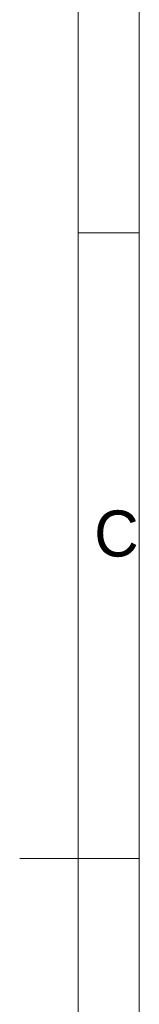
# Model space of a CAD drawing. Header units: millimetres. Extents: x 0 to 410, y 0 to 291.
# Tile 18 of 19: x 397 to 407, y 137 to 214. Entities that reach past the tile are written whole.
import ezdxf

# ---------------------------------------------------------------- set-up
doc = ezdxf.new("R2010")
doc.units = ezdxf.units.MM
doc.header["$MEASUREMENT"] = 0
doc.layers.add('Mittelinien', color=7, linetype='Continuous')
doc.layers.add('Sichtbare_Kanten', color=7, linetype='Continuous')
doc.styles.add('VX Simplex Roman', font='txt', dxfattribs={"height": 0.2})

msp = doc.modelspace()

# ---------------------------------------------------------------- linework, layer by layer
at = {"layer": 'Mittelinien', "color": 1, "linetype": 'Continuous', "lineweight": 5}
for p, q in [((401.982, 285.964), (401.982, 11.011)), ((406.781, 148.488), (397.407, 148.488))]:
    msp.add_line(p, q, dxfattribs=at)
at = {"layer": 'Sichtbare_Kanten', "color": 5, "linetype": 'Continuous', "lineweight": 5}
for p, q in [((406.781, 290.862), (406.781, 6.113)), ((406.781, 197.468), (401.982, 197.468))]:
    msp.add_line(p, q, dxfattribs=at)

# ---------------------------------------------------------------- texts
at = {"layer": 'Sichtbare_Kanten', "color": 5, "linetype": 'Continuous', "lineweight": -3, "insert": (403.245, 172.075), "char_height": 3.608, "attachment_point": 7, "style": 'VX Simplex Roman'}
msp.add_mtext('C', dxfattribs=at)

doc.saveas('drawing.dxf')
